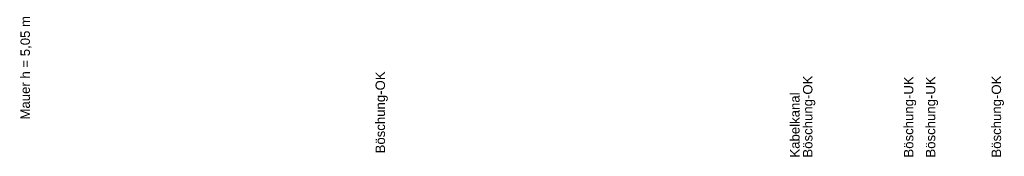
# Model space of a CAD drawing. Header units: metres. Extents: x -29.6 to 54.5, y -16.2 to 30.
# Tile 3 of 4: x -17.4 to 8.7, y 26.4 to 30. Entities that reach past the tile are written whole.
import ezdxf

# ---------------------------------------------------------------- set-up
doc = ezdxf.new("R2010")
doc.units = ezdxf.units.M
doc.header["$LTSCALE"] = 1000
doc.layers.add('Beschriftung', color=7, linetype='CONTINUOUS', lineweight=0)
doc.styles.add('0', font='arial.ttf')

msp = doc.modelspace()

# ---------------------------------------------------------------- texts
at = {"layer": 'Beschriftung', "color": 7, "linetype": 'Continuous', "style": '0'}
for s, p in [('Mauer h = 5,05 m', (-17.16, 27.365)), ('Böschung-OK', (-7.739, 26.467)), ('Böschung-OK', (3.602, 26.356)), ('Böschung-UK', (6.279, 26.356)), ('Böschung-UK', (6.861, 26.356)), ('Böschung-OK', (8.607, 26.356)), ('Kabelkanal', (3.26, 26.356))]:
    msp.add_text(s, height=0.25, rotation=90, dxfattribs=at).set_placement(p)

doc.saveas('drawing.dxf')
